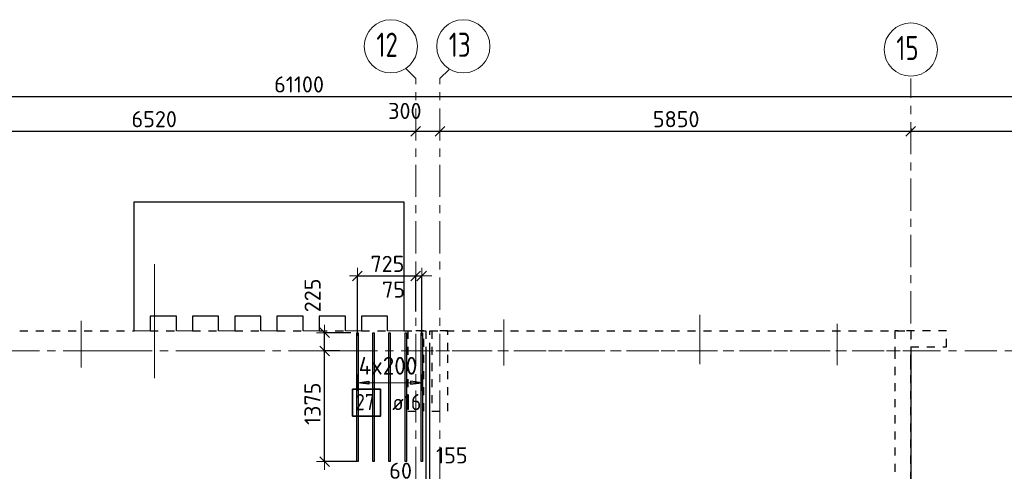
# Model space of a CAD drawing. Header units: metres. Extents: x -38 to 107, y -15 to 21.
# Tile 27 of 254: x 27.63 to 39.86, y 14.91 to 20.51. Entities that reach past the tile are written whole.
import ezdxf

# ---------------------------------------------------------------- set-up
doc = ezdxf.new("R2010")
doc.units = ezdxf.units.M
doc.header["$PDMODE"] = 65
for name, pattern in [('______11', [0.5, 0.4, -0.05, 0, -0.05]), ('______2', [0.0405, 0.03, -0.0105]), ('______3', [0.075, 0.06, -0.015]), ('______5', [1.1, 0.8, -0.1, 0.1, -0.1])]:
    doc.linetypes.add(name, pattern=pattern)
for name, color, linetype, lineweight in [('XR$1$Осевая линия (1)', 7, '______5', 13), ('XR$1$Размерная линия (1)', 7, 'Continuous', 13), ('XR$5$Балка (1)', 7, '______3', 13), ('XR$5$Перекрытие (1)', 7, 'Continuous', 35), ('XR$5$Размерная линия (1)', 7, 'Continuous', 13)]:
    doc.layers.add(name, color=color, linetype=linetype, lineweight=lineweight)
doc.layers.add('XR$5$Арм.стержн.Доп. Арм. верхн.зоны У', color=7, linetype='Continuous', lineweight=35, true_color=0x739641)
doc.layers.add('XR$7$Стена_ бетон несущ.', color=7, linetype='Continuous', lineweight=70, true_color=0xb4b496)
doc.styles.add('ISOCPEUR', font='txt')
doc.dimstyles.new('DIMSTYLE_3', dxfattribs={"dimtxt": 0.2, "dimasz": 0.2, "dimexe": 0, "dimexo": 0, "dimgap": 0.1, "dimtad": 2, "dimdec": 0, "dimlfac": 1000, "dimrnd": 5, "dimzin": 12, "dimdsep": 46, "dimtxsty": 'ISOCPEUR', "dimblk1": 'ALL_ML_STRICH', "dimblk2": 'ALL_ML_STRICH', "dimsah": 1, "dimcen": 0, "dimclrd": 7, "dimclre": 256, "dimclrt": 7, "dimadec": 0, "dimazin": 0, "dimtfac": 1, "dimtdec": 0, "dimtix": 1, "dimtmove": 2, "dimatfit": 3, "dimfxl": 0, "dimtzin": 0, "dimlwd": 0, "dimlwe": -3, "dimarcsym": 0})
doc.dimstyles.new('DIMSTYLE_36', dxfattribs={"dimtxt": 0.2, "dimasz": 0.2, "dimexe": 0, "dimexo": 0, "dimgap": 0.1, "dimtad": 0, "dimdec": 0, "dimlfac": 1000, "dimrnd": 5, "dimzin": 12, "dimdsep": 46, "dimtxsty": 'ISOCPEUR', "dimblk1": 'ALL_ML_STRICH', "dimblk2": 'ALL_ML_STRICH', "dimsah": 1, "dimcen": 0, "dimclrd": 7, "dimclre": 256, "dimclrt": 7, "dimadec": 0, "dimazin": 0, "dimtfac": 1, "dimtdec": 0, "dimtix": 1, "dimtmove": 2, "dimatfit": 3, "dimfxl": 0, "dimtvp": 1.2, "dimtzin": 0, "dimlwd": 0, "dimlwe": -3, "dimarcsym": 0})
doc.dimstyles.new('DIMSTYLE_37', dxfattribs={"dimtxt": 0.2, "dimasz": 0.2, "dimexe": 0, "dimexo": 0, "dimgap": 0.1, "dimtad": 2, "dimdec": 0, "dimlfac": 1000, "dimrnd": 5, "dimzin": 12, "dimdsep": 46, "dimtxsty": 'ISOCPEUR', "dimblk1": 'ALL_ML_STRICH', "dimblk2": 'ALL_ML_STRICH', "dimsah": 1, "dimcen": 0, "dimclrd": 7, "dimclre": 256, "dimclrt": 7, "dimadec": 0, "dimazin": 0, "dimtfac": 1, "dimtdec": 0, "dimtix": 1, "dimtmove": 2, "dimatfit": 3, "dimfxl": 0, "dimtvp": 1.2, "dimtzin": 0, "dimlwd": 0, "dimlwe": -3, "dimarcsym": 0})
doc.dimstyles.new('DIMSTYLE_5', dxfattribs={"dimtxt": 0.2, "dimasz": 0.2, "dimexe": 0, "dimexo": 0, "dimgap": 0.1, "dimtad": 2, "dimdec": 0, "dimlfac": 1000, "dimrnd": 5, "dimzin": 12, "dimdsep": 46, "dimtxsty": 'ISOCPEUR', "dimblk1": 'ALL_ML_STRICH', "dimblk2": 'ALL_ML_STRICH', "dimsah": 1, "dimcen": 0, "dimclrd": 7, "dimclre": 256, "dimclrt": 7, "dimadec": 0, "dimazin": 0, "dimtfac": 1, "dimtdec": 0, "dimtix": 1, "dimtmove": 2, "dimatfit": 3, "dimfxl": 0, "dimtvp": 1.2, "dimtzin": 0, "dimlwd": 0, "dimlwe": -3, "dimarcsym": 0})

# ---------------------------------------------------------------- blocks, each defined once
blk = doc.blocks.new('ALL_ML_STRICH')
at = {"color": 0, "linetype": 'ByBlock', "lineweight": -2}
for p, q in [((-1, 0), (0.5, 0)), ((-0.3, -0.3), (0.3, 0.3)), ((0, -0.5), (0, 0.5))]:
    blk.add_line(p, q, dxfattribs=at)
blk = doc.blocks.new('*D10')
at = {"layer": 'DEFPOINTS', "color": 7, "linetype": 'Continuous', "lineweight": 13, "transparency": 33554687}
for p in [(0.5, 19.557), (0.5, 19.377), (61.6, 17.12)]:
    blk.add_point(p, dxfattribs=at)
at = {"layer": 'XR$1$Размерная линия (1)', "color": 9, "linetype": 'Continuous', "lineweight": -2, "true_color": 0xc7c7c7, "transparency": 33554687}
for p, q in [((0.5, 19.357), (0.5, 19.557)), ((61.6, 17.14), (61.6, 19.557))]:
    blk.add_line(p, q, dxfattribs=at)
at = {"layer": 'XR$1$Размерная линия (1)', "color": 7, "linetype": 'Continuous', "lineweight": -2, "transparency": 33554687}
blk.add_line((0.5, 19.557), (61.6, 19.557), dxfattribs=at)
at = {"layer": 'XR$1$Размерная линия (1)', "color": 7, "linetype": 'Continuous', "lineweight": 13, "transparency": 33554687, "xscale": 0.2, "yscale": 0.2, "zscale": 0.2, "rotation": 180}
blk.add_blockref('ALL_ML_STRICH', (0.5, 19.557), dxfattribs=at)
at = {"layer": 'XR$1$Размерная линия (1)', "color": 7, "linetype": 'Continuous', "lineweight": 13, "transparency": 33554687, "xscale": 0.2, "yscale": 0.2, "zscale": 0.2}
blk.add_blockref('ALL_ML_STRICH', (61.6, 19.557), dxfattribs=at)
at = {"layer": 'XR$1$Размерная линия (1)', "color": 7, "linetype": 'Continuous', "lineweight": 13, "transparency": 33554687, "insert": (31.1, 19.707), "char_height": 0.2, "width": 1, "attachment_point": 5, "style": 'ISOCPEUR'}
blk.add_mtext('\\A1;{61100}', dxfattribs=at)
blk = doc.blocks.new('*D31')
at = {"layer": 'DEFPOINTS', "color": 7, "linetype": 'Continuous', "lineweight": 13, "transparency": 33554687}
for p in [(26.03, 19.379), (26.03, 19.126), (32.55, 19.135)]:
    blk.add_point(p, dxfattribs=at)
at = {"layer": 'XR$1$Размерная линия (1)', "color": 9, "linetype": 'Continuous', "lineweight": -2, "true_color": 0xc7c7c7, "transparency": 33554687}
for p, q in [((26.03, 19.359), (26.03, 19.126)), ((32.55, 19.126), (32.55, 19.126))]:
    blk.add_line(p, q, dxfattribs=at)
at = {"layer": 'XR$1$Размерная линия (1)', "color": 7, "linetype": 'Continuous', "lineweight": -2, "transparency": 33554687}
blk.add_line((26.03, 19.126), (32.55, 19.126), dxfattribs=at)
at = {"layer": 'XR$1$Размерная линия (1)', "color": 7, "linetype": 'Continuous', "lineweight": 13, "transparency": 33554687, "xscale": 0.2, "yscale": 0.2, "zscale": 0.2, "rotation": 180}
blk.add_blockref('ALL_ML_STRICH', (26.03, 19.126), dxfattribs=at)
at = {"layer": 'XR$1$Размерная линия (1)', "color": 7, "linetype": 'Continuous', "lineweight": 13, "transparency": 33554687, "xscale": 0.2, "yscale": 0.2, "zscale": 0.2}
blk.add_blockref('ALL_ML_STRICH', (32.55, 19.126), dxfattribs=at)
at = {"layer": 'XR$1$Размерная линия (1)', "color": 7, "linetype": 'Continuous', "lineweight": 13, "transparency": 33554687, "insert": (29.3, 19.276), "char_height": 0.2, "width": 0.8, "attachment_point": 5, "style": 'ISOCPEUR'}
blk.add_mtext('\\A1;{6520}', dxfattribs=at)
blk = doc.blocks.new('*D32')
at = {"layer": 'DEFPOINTS', "color": 7, "linetype": 'Continuous', "lineweight": 13, "transparency": 33554687}
for p in [(32.55, 19.135), (32.55, 19.126), (32.85, 19.135)]:
    blk.add_point(p, dxfattribs=at)
at = {"layer": 'XR$1$Размерная линия (1)', "color": 9, "linetype": 'Continuous', "lineweight": -2, "true_color": 0xc7c7c7, "transparency": 33554687}
for p, q in [((32.55, 19.126), (32.55, 19.126)), ((32.85, 19.126), (32.85, 19.126))]:
    blk.add_line(p, q, dxfattribs=at)
at = {"layer": 'XR$1$Размерная линия (1)', "color": 7, "linetype": 'Continuous', "lineweight": -2, "transparency": 33554687}
blk.add_line((32.55, 19.126), (32.85, 19.126), dxfattribs=at)
at = {"layer": 'XR$1$Размерная линия (1)', "color": 7, "linetype": 'Continuous', "lineweight": 13, "transparency": 33554687, "xscale": 0.2, "yscale": 0.2, "zscale": 0.2, "rotation": 180}
blk.add_blockref('ALL_ML_STRICH', (32.55, 19.126), dxfattribs=at)
at = {"layer": 'XR$1$Размерная линия (1)', "color": 7, "linetype": 'Continuous', "lineweight": 13, "transparency": 33554687, "xscale": 0.2, "yscale": 0.2, "zscale": 0.2}
blk.add_blockref('ALL_ML_STRICH', (32.85, 19.126), dxfattribs=at)
at = {"layer": 'XR$1$Размерная линия (1)', "color": 7, "linetype": 'Continuous', "lineweight": 13, "transparency": 33554687, "insert": (32.414, 19.378), "char_height": 0.2, "width": 0.6, "attachment_point": 5, "style": 'ISOCPEUR'}
blk.add_mtext('\\A1;{300}', dxfattribs=at)
blk = doc.blocks.new('*D33')
at = {"layer": 'DEFPOINTS', "color": 7, "linetype": 'Continuous', "lineweight": 13, "transparency": 33554687}
for p in [(32.85, 19.135), (32.85, 19.126), (38.7, 19.186)]:
    blk.add_point(p, dxfattribs=at)
at = {"layer": 'XR$1$Размерная линия (1)', "color": 9, "linetype": 'Continuous', "lineweight": -2, "true_color": 0xc7c7c7, "transparency": 33554687}
for p, q in [((32.85, 19.126), (32.85, 19.126)), ((38.7, 19.166), (38.7, 19.126))]:
    blk.add_line(p, q, dxfattribs=at)
at = {"layer": 'XR$1$Размерная линия (1)', "color": 7, "linetype": 'Continuous', "lineweight": -2, "transparency": 33554687}
blk.add_line((32.85, 19.126), (38.7, 19.126), dxfattribs=at)
at = {"layer": 'XR$1$Размерная линия (1)', "color": 7, "linetype": 'Continuous', "lineweight": 13, "transparency": 33554687, "xscale": 0.2, "yscale": 0.2, "zscale": 0.2, "rotation": 180}
blk.add_blockref('ALL_ML_STRICH', (32.85, 19.126), dxfattribs=at)
at = {"layer": 'XR$1$Размерная линия (1)', "color": 7, "linetype": 'Continuous', "lineweight": 13, "transparency": 33554687, "xscale": 0.2, "yscale": 0.2, "zscale": 0.2}
blk.add_blockref('ALL_ML_STRICH', (38.7, 19.126), dxfattribs=at)
at = {"layer": 'XR$1$Размерная линия (1)', "color": 7, "linetype": 'Continuous', "lineweight": 13, "transparency": 33554687, "insert": (35.785, 19.276), "char_height": 0.2, "width": 0.8, "attachment_point": 5, "style": 'ISOCPEUR'}
blk.add_mtext('\\A1;{5850}', dxfattribs=at)
blk = doc.blocks.new('*D34')
at = {"layer": 'DEFPOINTS', "color": 7, "linetype": 'Continuous', "lineweight": 13, "transparency": 33554687}
for p in [(38.7, 19.186), (38.7, 19.126), (43.05, 19.104)]:
    blk.add_point(p, dxfattribs=at)
at = {"layer": 'XR$1$Размерная линия (1)', "color": 9, "linetype": 'Continuous', "lineweight": -2, "true_color": 0xc7c7c7, "transparency": 33554687}
for p, q in [((38.7, 19.166), (38.7, 19.126)), ((43.05, 19.124), (43.05, 19.126))]:
    blk.add_line(p, q, dxfattribs=at)
at = {"layer": 'XR$1$Размерная линия (1)', "color": 7, "linetype": 'Continuous', "lineweight": -2, "transparency": 33554687}
blk.add_line((38.7, 19.126), (43.05, 19.126), dxfattribs=at)
at = {"layer": 'XR$1$Размерная линия (1)', "color": 7, "linetype": 'Continuous', "lineweight": 13, "transparency": 33554687, "xscale": 0.2, "yscale": 0.2, "zscale": 0.2, "rotation": 180}
blk.add_blockref('ALL_ML_STRICH', (38.7, 19.126), dxfattribs=at)
at = {"layer": 'XR$1$Размерная линия (1)', "color": 7, "linetype": 'Continuous', "lineweight": 13, "transparency": 33554687, "xscale": 0.2, "yscale": 0.2, "zscale": 0.2}
blk.add_blockref('ALL_ML_STRICH', (43.05, 19.126), dxfattribs=at)
at = {"layer": 'XR$1$Размерная линия (1)', "color": 7, "linetype": 'Continuous', "lineweight": 13, "transparency": 33554687, "insert": (40.875, 19.276), "char_height": 0.2, "width": 0.8, "attachment_point": 5, "style": 'ISOCPEUR'}
blk.add_mtext('\\A1;{4350}', dxfattribs=at)
blk = doc.blocks.new('*D688')
at = {"layer": 'DEFPOINTS', "color": 7, "linetype": 'Continuous', "lineweight": 13, "transparency": 33554687}
for p in [(31.825, 17.33), (32.55, 16.867), (31.825, 16.568)]:
    blk.add_point(p, dxfattribs=at)
at = {"layer": 'XR$5$Размерная линия (1)', "color": 9, "linetype": 'Continuous', "lineweight": -2, "true_color": 0xc7c7c7, "transparency": 33554687}
for p, q in [((31.825, 16.588), (31.825, 17.33)), ((32.55, 16.887), (32.55, 17.33))]:
    blk.add_line(p, q, dxfattribs=at)
at = {"layer": 'XR$5$Размерная линия (1)', "color": 7, "linetype": 'Continuous', "lineweight": -2, "transparency": 33554687}
blk.add_line((31.825, 17.33), (32.55, 17.33), dxfattribs=at)
at = {"layer": 'XR$5$Размерная линия (1)', "color": 7, "linetype": 'Continuous', "lineweight": 13, "transparency": 33554687, "xscale": 0.2, "yscale": 0.2, "zscale": 0.2, "rotation": 180}
blk.add_blockref('ALL_ML_STRICH', (31.825, 17.33), dxfattribs=at)
at = {"layer": 'XR$5$Размерная линия (1)', "color": 7, "linetype": 'Continuous', "lineweight": 13, "transparency": 33554687, "xscale": 0.2, "yscale": 0.2, "zscale": 0.2}
blk.add_blockref('ALL_ML_STRICH', (32.55, 17.33), dxfattribs=at)
at = {"layer": 'XR$5$Размерная линия (1)', "color": 7, "linetype": 'Continuous', "lineweight": 13, "transparency": 33554687, "insert": (32.197, 17.48), "char_height": 0.2, "width": 0.6, "attachment_point": 5, "style": 'ISOCPEUR'}
blk.add_mtext('\\A1;{725}', dxfattribs=at)
blk = doc.blocks.new('*D689')
at = {"layer": 'DEFPOINTS', "color": 7, "linetype": 'Continuous', "lineweight": 13, "transparency": 33554687}
for p in [(32.55, 17.33), (32.55, 16.867), (32.625, 16.565)]:
    blk.add_point(p, dxfattribs=at)
at = {"layer": 'XR$5$Размерная линия (1)', "color": 9, "linetype": 'Continuous', "lineweight": -2, "true_color": 0xc7c7c7, "transparency": 33554687}
for p, q in [((32.55, 16.887), (32.55, 17.33)), ((32.625, 16.585), (32.625, 17.33))]:
    blk.add_line(p, q, dxfattribs=at)
at = {"layer": 'XR$5$Размерная линия (1)', "color": 7, "linetype": 'Continuous', "lineweight": -2, "transparency": 33554687}
blk.add_line((32.55, 17.33), (32.625, 17.33), dxfattribs=at)
at = {"layer": 'XR$5$Размерная линия (1)', "color": 7, "linetype": 'Continuous', "lineweight": 13, "transparency": 33554687, "xscale": 0.2, "yscale": 0.2, "zscale": 0.2}
blk.add_blockref('ALL_ML_STRICH', (32.625, 17.33), dxfattribs=at)
at = {"layer": 'XR$5$Размерная линия (1)', "color": 7, "linetype": 'Continuous', "lineweight": 13, "transparency": 33554687, "xscale": 0.2, "yscale": 0.2, "zscale": 0.2, "rotation": 180}
blk.add_blockref('ALL_ML_STRICH', (32.55, 17.33), dxfattribs=at)
at = {"layer": 'XR$5$Размерная линия (1)', "color": 7, "linetype": 'Continuous', "lineweight": 13, "transparency": 33554687, "insert": (32.273, 17.161), "char_height": 0.2, "width": 0.4, "attachment_point": 5, "style": 'ISOCPEUR'}
blk.add_mtext('\\A1;{75}', dxfattribs=at)
blk = doc.blocks.new('*D690')
at = {"layer": 'DEFPOINTS', "color": 7, "linetype": 'Continuous', "lineweight": 13, "transparency": 33554687}
for p in [(31.628, 16.4), (31.417, 15.025), (31.854, 15.025)]:
    blk.add_point(p, dxfattribs=at)
at = {"layer": 'XR$5$Размерная линия (1)', "color": 9, "linetype": 'Continuous', "lineweight": -2, "true_color": 0xc7c7c7, "transparency": 33554687}
for p, q in [((31.608, 16.4), (31.417, 16.4)), ((31.834, 15.025), (31.417, 15.025))]:
    blk.add_line(p, q, dxfattribs=at)
at = {"layer": 'XR$5$Размерная линия (1)', "color": 7, "linetype": 'Continuous', "lineweight": -2, "transparency": 33554687}
blk.add_line((31.417, 15.025), (31.417, 16.4), dxfattribs=at)
at = {"layer": 'XR$5$Размерная линия (1)', "color": 7, "linetype": 'Continuous', "lineweight": 13, "transparency": 33554687, "xscale": 0.2, "yscale": 0.2, "zscale": 0.2}
for p, rotation in [((31.417, 16.4), 90), ((31.417, 15.025), 270)]:
    blk.add_blockref('ALL_ML_STRICH', p, dxfattribs=dict(at, rotation=rotation))
at = {"layer": 'XR$5$Размерная линия (1)', "color": 7, "linetype": 'Continuous', "lineweight": 13, "transparency": 33554687, "insert": (31.267, 15.743), "char_height": 0.2, "width": 0.8, "attachment_point": 5, "rotation": 90, "style": 'ISOCPEUR'}
blk.add_mtext('\\A1;{1375}', dxfattribs=at)
blk = doc.blocks.new('*D691')
at = {"layer": 'DEFPOINTS', "color": 7, "linetype": 'Continuous', "lineweight": 13, "transparency": 33554687}
for p in [(31.763, 16.625), (31.417, 16.4), (31.628, 16.4)]:
    blk.add_point(p, dxfattribs=at)
at = {"layer": 'XR$5$Размерная линия (1)', "color": 9, "linetype": 'Continuous', "lineweight": -2, "true_color": 0xc7c7c7, "transparency": 33554687}
for p, q in [((31.743, 16.625), (31.417, 16.625)), ((31.608, 16.4), (31.417, 16.4))]:
    blk.add_line(p, q, dxfattribs=at)
at = {"layer": 'XR$5$Размерная линия (1)', "color": 7, "linetype": 'Continuous', "lineweight": -2, "transparency": 33554687}
blk.add_line((31.417, 16.4), (31.417, 16.625), dxfattribs=at)
at = {"layer": 'XR$5$Размерная линия (1)', "color": 7, "linetype": 'Continuous', "lineweight": 13, "transparency": 33554687, "xscale": 0.2, "yscale": 0.2, "zscale": 0.2}
for p, rotation in [((31.417, 16.625), 90), ((31.417, 16.4), 270)]:
    blk.add_blockref('ALL_ML_STRICH', p, dxfattribs=dict(at, rotation=rotation))
at = {"layer": 'XR$5$Размерная линия (1)', "color": 7, "linetype": 'Continuous', "lineweight": 13, "transparency": 33554687, "insert": (31.268, 17.088), "char_height": 0.2, "width": 0.6, "attachment_point": 5, "rotation": 90, "style": 'ISOCPEUR'}
blk.add_mtext('\\A1;{225}', dxfattribs=at)
blk = doc.blocks.new('*D693')
at = {"layer": 'DEFPOINTS', "color": 7, "linetype": 'Continuous', "lineweight": 13, "transparency": 33554687}
for p in [(32.55, 14.604), (32.55, 14.423), (32.612, 14.378)]:
    blk.add_point(p, dxfattribs=at)
at = {"layer": 'XR$5$Размерная линия (1)', "color": 9, "linetype": 'Continuous', "lineweight": -2, "true_color": 0xc7c7c7, "transparency": 33554687}
for p, q in [((32.55, 14.443), (32.55, 14.604)), ((32.612, 14.398), (32.612, 14.604))]:
    blk.add_line(p, q, dxfattribs=at)
at = {"layer": 'XR$5$Размерная линия (1)', "color": 7, "linetype": 'Continuous', "lineweight": -2, "transparency": 33554687}
blk.add_line((32.55, 14.604), (32.612, 14.604), dxfattribs=at)
at = {"layer": 'XR$5$Размерная линия (1)', "color": 7, "linetype": 'Continuous', "lineweight": 13, "transparency": 33554687, "xscale": 0.2, "yscale": 0.2, "zscale": 0.2}
blk.add_blockref('ALL_ML_STRICH', (32.612, 14.604), dxfattribs=at)
at = {"layer": 'XR$5$Размерная линия (1)', "color": 7, "linetype": 'Continuous', "lineweight": 13, "transparency": 33554687, "xscale": 0.2, "yscale": 0.2, "zscale": 0.2, "rotation": 180}
blk.add_blockref('ALL_ML_STRICH', (32.55, 14.604), dxfattribs=at)
at = {"layer": 'XR$5$Размерная линия (1)', "color": 7, "linetype": 'Continuous', "lineweight": 13, "transparency": 33554687, "insert": (32.362, 14.912), "char_height": 0.2, "width": 0.4, "attachment_point": 5, "style": 'ISOCPEUR'}
blk.add_mtext('\\A1;{60}', dxfattribs=at)
blk = doc.blocks.new('*D694')
at = {"layer": 'DEFPOINTS', "color": 7, "linetype": 'Continuous', "lineweight": 13, "transparency": 33554687}
for p in [(32.612, 14.604), (32.612, 14.378), (32.765, 14.081)]:
    blk.add_point(p, dxfattribs=at)
at = {"layer": 'XR$5$Размерная линия (1)', "color": 9, "linetype": 'Continuous', "lineweight": -2, "true_color": 0xc7c7c7, "transparency": 33554687}
for p, q in [((32.612, 14.398), (32.612, 14.604)), ((32.765, 14.101), (32.765, 14.604))]:
    blk.add_line(p, q, dxfattribs=at)
at = {"layer": 'XR$5$Размерная линия (1)', "color": 7, "linetype": 'Continuous', "lineweight": -2, "transparency": 33554687}
blk.add_line((32.612, 14.604), (32.765, 14.604), dxfattribs=at)
at = {"layer": 'XR$5$Размерная линия (1)', "color": 7, "linetype": 'Continuous', "lineweight": 13, "transparency": 33554687, "xscale": 0.2, "yscale": 0.2, "zscale": 0.2, "rotation": 180}
blk.add_blockref('ALL_ML_STRICH', (32.612, 14.604), dxfattribs=at)
at = {"layer": 'XR$5$Размерная линия (1)', "color": 7, "linetype": 'Continuous', "lineweight": 13, "transparency": 33554687, "xscale": 0.2, "yscale": 0.2, "zscale": 0.2}
blk.add_blockref('ALL_ML_STRICH', (32.765, 14.604), dxfattribs=at)
at = {"layer": 'XR$5$Размерная линия (1)', "color": 7, "linetype": 'Continuous', "lineweight": 13, "transparency": 33554687, "insert": (32.998, 15.103), "char_height": 0.2, "width": 0.6, "attachment_point": 5, "style": 'ISOCPEUR'}
blk.add_mtext('\\A1;{155}', dxfattribs=at)

msp = doc.modelspace()

# ---------------------------------------------------------------- linework, layer by layer
at = {"color": 52, "linetype": 'Continuous', "lineweight": 13, "transparency": 33554687}
for p, q in [((29.3023, 17.4744), (29.3023, 16.0616)), ((29.3023, 17.4744), (29.3023, 16.0616)), ((28.3922, 16.7719), (28.3922, 16.192)), ((28.3922, 16.7719), (28.3922, 16.192)), ((33.6454, 16.7902), (33.6454, 16.2178)), ((33.6454, 16.7902), (33.6454, 16.2178)), ((36.079, 16.8457), (36.079, 16.2357)), ((36.079, 16.8457), (36.079, 16.2357)), ((37.7851, 16.736), (37.7851, 16.2228)), ((37.7851, 16.736), (37.7851, 16.2228))]:
    msp.add_line(p, q, dxfattribs=at)
at = {"layer": 'XR$1$Осевая линия (1)', "color": 253, "linetype": '______11', "lineweight": 13, "true_color": 0xa0a0a0, "transparency": 33554687}
for p, q in [((32.55, 19.78), (32.4227, 19.9073)), ((32.85, 19.78), (32.9631, 19.8931)), ((32.55, -3.39), (32.55, 19.78)), ((32.85, -3.39), (32.85, 19.78)), ((38.7, 8.34), (38.7, 19.78)), ((-2.63, 16.4), (62.6, 16.4))]:
    msp.add_line(p, q, dxfattribs=at)
at = {"layer": 'XR$1$Осевая линия (1)', "color": 7, "linetype": 'Continuous', "lineweight": 13, "transparency": 33554687}
for centre in [(32.2404, 20.1801), (33.1404, 20.1801), (38.7004, 20.1401)]:
    msp.add_circle(centre, 0.3304, dxfattribs=at)
at = {"layer": 'XR$5$Арм.стержн.Доп. Арм. верхн.зоны У', "color": 253, "linetype": 'Continuous', "lineweight": -3, "true_color": 0xa0a0a0, "transparency": 33554687}
for p, q in [((31.825, 16.005), (31.825, 16.105)), ((32.625, 16.005), (32.625, 16.105)), ((31.825, 16.005), (31.825, 15.905)), ((32.625, 16.005), (32.625, 15.905))]:
    msp.add_line(p, q, dxfattribs=at)
at = {"layer": 'XR$5$Арм.стержн.Доп. Арм. верхн.зоны У', "color": 7, "linetype": 'Continuous', "lineweight": 25, "transparency": 33554687}
for p, q in [((31.825, 16.005), (31.965, 16.025)), ((31.965, 15.985), (31.825, 16.005)), ((31.965, 16.025), (31.965, 15.985)), ((32.625, 16.005), (32.485, 16.025)), ((32.485, 16.025), (32.485, 15.985)), ((32.485, 15.985), (32.625, 16.005))]:
    msp.add_line(p, q, dxfattribs=at)
at = {"layer": 'XR$5$Арм.стержн.Доп. Арм. верхн.зоны У', "color": 7, "linetype": 'Continuous', "lineweight": 13, "transparency": 33554687}
for p, q in [((31.825, 16.005), (31.825, 16.005)), ((31.825, 16.005), (32.625, 16.005)), ((32.625, 16.005), (32.625, 16.005))]:
    msp.add_line(p, q, dxfattribs=at)
at = {"layer": 'XR$5$Арм.стержн.Доп. Арм. верхн.зоны У', "color": 7, "linetype": 'Continuous', "lineweight": 25, "transparency": 33554687}
for points in [[(31.833, 16.6252), (31.833, 15.0252), (31.817, 15.0252), (31.817, 16.6252), (31.833, 16.6252)], [(32.033, 16.6252), (32.033, 15.0252), (32.017, 15.0252), (32.017, 16.6252), (32.033, 16.6252)], [(32.233, 16.6252), (32.233, 15.0252), (32.217, 15.0252), (32.217, 16.6252), (32.233, 16.6252)], [(32.433, 16.6252), (32.433, 15.0252), (32.417, 15.0252), (32.417, 16.6252), (32.433, 16.6252)], [(32.633, 16.6252), (32.633, 15.0252), (32.617, 15.0252), (32.617, 16.6252), (32.633, 16.6252)]]:
    msp.add_lwpolyline(points, dxfattribs=at)
at = {"layer": 'XR$5$Арм.стержн.Доп. Арм. верхн.зоны У', "color": 7, "linetype": 'Continuous', "lineweight": 35, "transparency": 33554687}
msp.add_lwpolyline([(31.765, 15.5906), (32.1117, 15.5906), (32.1117, 15.924), (31.765, 15.924), (31.765, 15.5906)], dxfattribs=at)
at = {"layer": 'XR$5$Балка (1)', "color": 7, "linetype": '______2', "lineweight": 25, "transparency": 33554687}
for p, q in [((26.03, 16.6502), (29.0501, 16.6502)), ((29.2501, 16.6502), (29.5751, 16.6502)), ((29.7751, 16.6502), (30.1001, 16.6502)), ((30.3001, 16.6502), (30.6251, 16.6502)), ((30.8251, 16.6502), (31.1501, 16.6502)), ((31.3501, 16.6502), (31.6751, 16.6502)), ((31.8751, 16.6502), (32.2001, 16.6502)), ((32.4001, 16.6502), (32.675, 16.6502)), ((32.675, 16.6502), (32.675, 16.4002)), ((32.725, 16.4002), (32.725, 16.6502)), ((32.725, 16.6502), (38.7, 16.6502)), ((38.7, 16.6502), (38.7, 16.4002))]:
    msp.add_line(p, q, dxfattribs=at)
at = {"layer": 'XR$5$Балка (1)', "color": 7, "linetype": '______2', "lineweight": 18, "transparency": 33554687}
for p, q in [((29.0501, 16.6502), (29.2501, 16.6502)), ((29.5751, 16.6502), (29.7751, 16.6502)), ((30.1001, 16.6502), (30.3001, 16.6502)), ((30.6251, 16.6502), (30.8251, 16.6502)), ((31.1501, 16.6502), (31.3501, 16.6502)), ((31.6751, 16.6502), (31.8751, 16.6502)), ((32.2001, 16.6502), (32.4001, 16.6502))]:
    msp.add_line(p, q, dxfattribs=at)
at = {"layer": 'XR$5$Перекрытие (1)', "color": 7, "linetype": 'Continuous', "lineweight": 25, "transparency": 33554687}
for p, q in [((29.0501, 16.8302), (29.0501, 18.2502)), ((29.0501, 18.2502), (32.4001, 18.2502)), ((32.4001, 18.2502), (32.4001, 16.8302)), ((29.0501, 16.6502), (29.0501, 16.8302)), ((29.5751, 16.8302), (29.2501, 16.8302)), ((29.2501, 16.8302), (29.2501, 16.6502)), ((29.5751, 16.6502), (29.5751, 16.8302)), ((30.1001, 16.8302), (29.7751, 16.8302)), ((29.7751, 16.8302), (29.7751, 16.6502)), ((30.1001, 16.6502), (30.1001, 16.8302)), ((30.3001, 16.8302), (30.3001, 16.6502)), ((30.6251, 16.8302), (30.3001, 16.8302)), ((30.6251, 16.6502), (30.6251, 16.8302)), ((31.1501, 16.8302), (30.8251, 16.8302)), ((30.8251, 16.8302), (30.8251, 16.6502)), ((31.1501, 16.6502), (31.1501, 16.8302)), ((31.6751, 16.8302), (31.3501, 16.8302)), ((31.3501, 16.8302), (31.3501, 16.6502)), ((31.6751, 16.6502), (31.6751, 16.8302)), ((32.2001, 16.8302), (31.8751, 16.8302)), ((31.8751, 16.8302), (31.8751, 16.6502)), ((32.2001, 16.6502), (32.2001, 16.8302)), ((32.4001, 16.8302), (32.4001, 16.6502)), ((32.675, 16.4002), (32.675, -0.25)), ((32.725, -0.2498), (32.725, 16.4002)), ((38.7, 16.4002), (38.7, 9.0002))]:
    msp.add_line(p, q, dxfattribs=at)
at = {"layer": 'XR$5$Перекрытие (1)', "color": 7, "linetype": '______2', "lineweight": 18, "transparency": 33554687}
for p, q in [((29.2501, 16.6502), (29.0501, 16.6502)), ((29.2501, 16.6502), (29.0501, 16.6502)), ((29.7751, 16.6502), (29.5751, 16.6502)), ((29.7751, 16.6502), (29.5751, 16.6502)), ((30.3001, 16.6502), (30.1001, 16.6502)), ((30.3001, 16.6502), (30.1001, 16.6502)), ((30.8251, 16.6502), (30.6251, 16.6502)), ((30.8251, 16.6502), (30.6251, 16.6502)), ((31.3501, 16.6502), (31.1501, 16.6502)), ((31.3501, 16.6502), (31.1501, 16.6502)), ((31.8751, 16.6502), (31.6751, 16.6502)), ((31.8751, 16.6502), (31.6751, 16.6502)), ((32.4001, 16.6502), (32.2001, 16.6502)), ((32.4001, 16.6502), (32.2001, 16.6502)), ((32.675, 16.4002), (26.03, 16.4002)), ((38.7, 16.4002), (32.725, 16.4002))]:
    msp.add_line(p, q, dxfattribs=at)
at = {"layer": 'XR$7$Стена_ бетон несущ.', "color": 253, "linetype": '______2', "lineweight": -3, "true_color": 0xa0a0a0, "transparency": 33554687}
for p, q in [((32.45, 16.65), (32.45, 15.78)), ((32.65, 16.65), (32.45, 16.65)), ((32.65, 15.65), (32.65, 16.65)), ((32.95, 16.65), (32.75, 16.65)), ((32.75, 16.65), (32.75, 15.65)), ((32.95, 16.4), (32.95, 16.65)), ((38.5, 16.65), (38.5, 16.4)), ((39.145, 16.65), (38.5, 16.65)), ((39.145, 16.45), (39.145, 16.65)), ((32.95, 15.65), (32.95, 16.4)), ((38.5, 16.4), (38.5, 10.6)), ((38.7, 16.2493), (38.7, 16.45)), ((38.7, 16.45), (39.145, 16.45)), ((38.7, 16.1693), (38.7, 16.2493)), ((38.7, 9), (38.7, 16.1693)), ((32.45, 15.78), (32.45, 15.65)), ((32.45, 15.65), (32.65, 15.65)), ((32.75, 15.65), (32.95, 15.65))]:
    msp.add_line(p, q, dxfattribs=at)

# ---------------------------------------------------------------- texts
at = {"layer": 'XR$1$Осевая линия (1)', "color": 7, "linetype": 'Continuous', "lineweight": 13, "transparency": 33554687, "char_height": 0.3, "width": 0.472281, "attachment_point": 7, "style": 'ISOCPEUR'}
for s, insert in [('\\W0.75;12', (32.0604, 20.0496)), ('\\W0.75;13', (32.9604, 20.0496)), ('\\W0.75;15', (38.5204, 20.0096))]:
    msp.add_mtext(s, dxfattribs=dict(at, insert=insert))
at = {"layer": 'XR$5$Арм.стержн.Доп. Арм. верхн.зоны У', "color": 7, "linetype": 'Continuous', "lineweight": 13, "transparency": 33554687, "insert": (31.84, 16.105), "char_height": 0.22, "width": 0.895564, "attachment_point": 7, "style": 'ISOCPEUR'}
msp.add_mtext('\\W0.95;4x200', dxfattribs=at)
at = {"layer": 'XR$5$Арм.стержн.Доп. Арм. верхн.зоны У', "color": 7, "linetype": 'Continuous', "lineweight": 25, "transparency": 33554687, "char_height": 0.2, "attachment_point": 7, "style": 'ISOCPEUR'}
for s, insert, width in [('\\W0.87;27', (31.7983, 15.664), 0.367208), ('\\W0.89; ø16 ', (32.145, 15.664), 0.749105)]:
    msp.add_mtext(s, dxfattribs=dict(at, insert=insert, width=width))

# ---------------------------------------------------------------- dimensions: what is measured, and where the dimension line sits
at = {"layer": 'XR$1$Размерная линия (1)', "color": 7, "linetype": 'Continuous', "lineweight": 13, "transparency": 33554687}
for base, p1, p2, dimstyle, picture, middle in [((61.6, 19.5574), (0.5, 19.3568), (61.6, 17.1397), 'DIMSTYLE_3', '*D10', (31.1, 19.7074)), ((32.85, 19.1261), (32.55, 19.1261), (32.85, 19.1261), 'DIMSTYLE_5', '*D32', (32.4139, 19.3782)), ((32.55, 19.1261), (26.03, 19.359), (32.55, 19.1261), 'DIMSTYLE_3', '*D31', (29.3, 19.2761)), ((38.7, 19.1261), (32.85, 19.1261), (38.7, 19.1656), 'DIMSTYLE_3', '*D33', (35.785, 19.2761)), ((43.05, 19.1261), (38.7, 19.1656), (43.05, 19.1244), 'DIMSTYLE_3', '*D34', (40.875, 19.2761))]:
    dim = msp.add_linear_dim(base=base, p1=p1, p2=p2, dimstyle=dimstyle, override={"dimpost": '<>', "dimclrd": 7, "dimclre": 9, "dimclrt": 7, "dimlwd": 0, "dimlwe": 65533}, dxfattribs=at)
    dim.commit()
    dim.dimension.update_dxf_attribs({"geometry": picture, "text_midpoint": middle, "dimtype": 160})
at = {"layer": 'XR$5$Размерная линия (1)', "color": 7, "linetype": 'Continuous', "lineweight": 13, "transparency": 33554687}
for base, p1, p2, dimstyle, picture, middle in [((32.55, 17.3302), (31.825, 16.5878), (32.55, 16.8868), 'DIMSTYLE_3', '*D688', (32.1975, 17.4802)), ((32.625, 17.3302), (32.55, 16.8868), (32.625, 16.585), 'DIMSTYLE_36', '*D689', (32.2731, 17.161)), ((32.765, 14.6037), (32.612, 14.398), (32.765, 14.1005), 'DIMSTYLE_37', '*D694', (32.9976, 15.1031)), ((32.612, 14.6037), (32.55, 14.4429), (32.612, 14.398), 'DIMSTYLE_37', '*D693', (32.3617, 14.9124))]:
    dim = msp.add_linear_dim(base=base, p1=p1, p2=p2, dimstyle=dimstyle, override={"dimpost": '<>', "dimclrd": 7, "dimclre": 9, "dimclrt": 7, "dimlwd": 0, "dimlwe": 65533}, dxfattribs=at)
    dim.commit()
    dim.dimension.update_dxf_attribs({"geometry": picture, "text_midpoint": middle, "dimtype": 160})
for base, p1, p2, dimstyle, picture, middle in [((31.4171, 16.6252), (31.6076, 16.4), (31.7431, 16.6252), 'DIMSTYLE_37', '*D691', (31.2683, 17.0881)), ((31.4171, 16.4), (31.834, 15.0252), (31.6076, 16.4), 'DIMSTYLE_3', '*D690', (31.2671, 15.7426))]:
    dim = msp.add_linear_dim(base=base, p1=p1, p2=p2, angle=90, dimstyle=dimstyle, override={"dimpost": '<>', "dimclrd": 7, "dimclre": 9, "dimclrt": 7, "dimlwd": 0, "dimlwe": 65533}, dxfattribs=at)
    dim.commit()
    dim.dimension.update_dxf_attribs({"geometry": picture, "text_midpoint": middle, "dimtype": 160})

doc.saveas('drawing.dxf')
